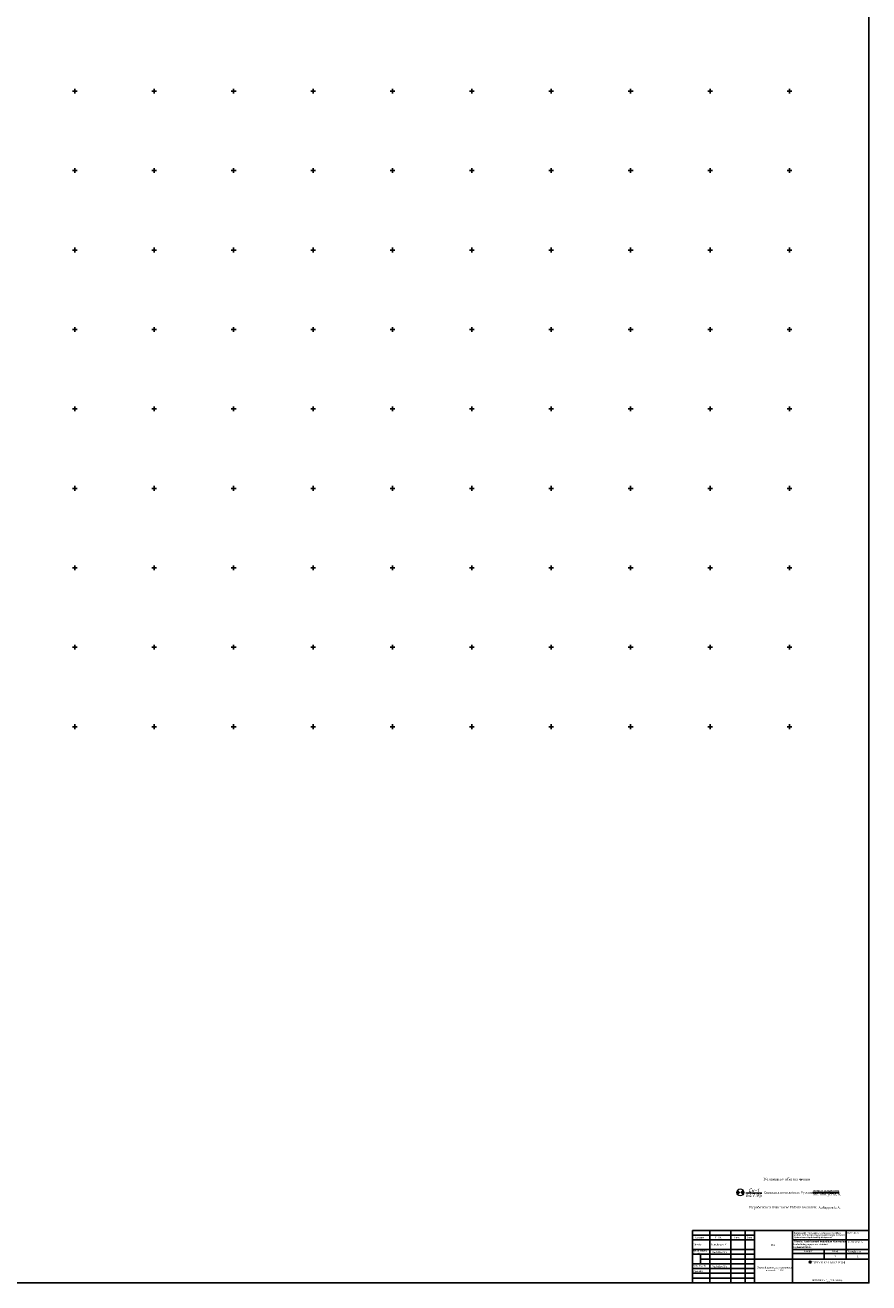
# Model space of a CAD drawing. Header units: metres. Extents: x 707528 to 709248, y 4308395 to 4311045.
# Tile 52 of 104: x 708397 to 708928, y 4308395 to 4309187. Entities that reach past the tile are written whole.
import ezdxf
from ezdxf.enums import TextEntityAlignment as Align

# ---------------------------------------------------------------- set-up
doc = ezdxf.new("R2010")
doc.units = ezdxf.units.M
doc.header["$LTSCALE"] = 0.5
for name, color, linetype in [('(001) Сетка', 92, 'Continuous'), ('(002) Рамка', 7, 'Continuous'), ('(030) Болота', 7, 'Continuous'), ('DECOR_OBJCT_#####_L', 7, 'Continuous'), ('DECOR_OBJCT_#####_T', 7, 'Continuous'), ('Выработки', 250, 'Continuous')]:
    doc.layers.add(name, color=color, linetype=linetype)
doc.layers.add('RELEF_HRZNT_INSCR_B', color=7, linetype='Continuous', true_color=0x000000)
doc.layers.add('TRASSA', color=5, linetype='Continuous', lineweight=60)
doc.styles.add('ETALONEN$0$Topo', font='GARA.TTF')
doc.styles.add('Shtamp', font='tahoma.ttf')
doc.styles.get("Standard").update_dxf_attribs({"font": 'txt.shx'})
doc.styles.add('ГОСТ', font='isocpeui.ttf')
doc.styles.add('Р-131 (Arial Narrow)', font='ARIALN.TTF', dxfattribs={"height": 1})

# ---------------------------------------------------------------- blocks, each defined once
blk = doc.blocks.new('Setka')
at = {"layer": '(001) Сетка'}
for p, q in [((-1.5, 0), (1.5, 0)), ((0, 1.5), (0, -1.5))]:
    blk.add_line(p, q, dxfattribs=at)
blk = doc.blocks.new('HorizntInscr_m1')
at = {"color": 0, "linetype": 'Continuous', "lineweight": -3}
blk.add_wipeout([(-2.1, 1.1), (2.1, 1.1), (2.1, -1.2), (-2.1, -1.2)], dxfattribs=at).dxf.layer = 'RELEF_HRZNT_INSCR_B'
at = {"layer": 'RELEF_HRZNT_INSCR_B', "color": 34, "linetype": 'Continuous', "lineweight": 15, "true_color": 0xa55200, "style": 'Р-131 (Arial Narrow)'}
blk.add_attdef('Visota', text='', height=2, dxfattribs=at).set_placement((0, 0), align=Align.MIDDLE_CENTER)
blk = doc.blocks.new('shzx')
at = {"layer": 'TRASSA', "lineweight": 40}
h = blk.add_hatch(color=6, dxfattribs=at)
h.dxf.hatch_style = 1
h.paths.add_polyline_path([(309713.19, 4326337.59, 0.208082), (309712.62, 4326336.28, 0.208082), (309713.19, 4326334.97), (309714.41, 4326336.28)])
h = blk.add_hatch(color=6, dxfattribs=at)
h.dxf.hatch_style = 1
h.paths.add_polyline_path([(309715.63, 4326337.59), (309714.41, 4326336.28), (309715.63, 4326334.97, 0.208082), (309716.2, 4326336.28, 0.208082)])
at = {"layer": '(030) Болота', "color": 6, "lineweight": 15}
blk.add_circle((309714.41, 4326336.28, 922.25), 1.79, dxfattribs=at)

msp = doc.modelspace()

# ---------------------------------------------------------------- linework, layer by layer
at = {"layer": '(002) Рамка', "color": 0}
msp.add_lwpolyline([(707528.46, 4311045.23), (708928.46, 4311045.23), (708928.46, 4308395.23), (707528.46, 4308395.23)], close=True, dxfattribs=at)
at = {"layer": '(030) Болота', "color": 6, "lineweight": 15, "elevation": -522.51}
msp.add_lwpolyline([(708851.01, 4308451.85), (708861.12, 4308451.85)], dxfattribs=at)
at = {"layer": 'DECOR_OBJCT_#####_L'}
for p, q in [((708817.47, 4308428.23), (708928.46, 4308428.23)), ((708817.47, 4308428.23), (708817.47, 4308395.23)), ((708856.47, 4308395.23), (708856.47, 4308428.23)), ((708928.46, 4308428.23), (708928.46, 4308395.23)), ((708928.46, 4308395.23), (708817.47, 4308395.23))]:
    msp.add_line(p, q, dxfattribs=at)
at = {"layer": 'DECOR_OBJCT_#####_L', "flags": 128}
for points in [[(708817.47, 4308425.23), (708856.47, 4308425.23)], [(708856.47, 4308422.23), (708817.47, 4308422.23)], [(708828.27, 4308395.23), (708828.27, 4308428.23), (708841.47, 4308428.23), (708841.47, 4308395.23)], [(708850.47, 4308428.23), (708850.47, 4308395.23)], [(708856.47, 4308428.23), (708856.47, 4308395.23)], [(708880.47, 4308428.23), (708880.47, 4308395.23)], [(708914.07, 4308410.23), (708914.07, 4308428.23), (708914.07, 4308416.23)], [(708928.46, 4308428.23), (708928.46, 4308395.23)], [(708817.47, 4308416.23), (708856.47, 4308416.23)], [(708900.27, 4308410.23), (708900.27, 4308416.23)], [(708817.47, 4308413.23), (708856.47, 4308413.23)], [(708817.47, 4308407.23), (708856.47, 4308407.23)], [(708822.42, 4308407.23), (708822.42, 4308413.23)], [(708822.42, 4308410.23), (708863.85, 4308410.23)], [(708880.47, 4308410.23), (708856.47, 4308410.23)], [(708817.47, 4308404.23), (708856.47, 4308404.23)], [(708817.47, 4308401.23), (708856.47, 4308401.23)], [(708817.47, 4308398.23), (708856.47, 4308398.23)]]:
    msp.add_lwpolyline(points, dxfattribs=at)
for points in [[(708880.47, 4308422.23), (708928.46, 4308422.23)], [(708880.47, 4308410.23), (708928.46, 4308410.23)]]:
    msp.add_lwpolyline(points, close=True, dxfattribs=at)
at = {"layer": 'DECOR_OBJCT_#####_L'}
msp.add_circle((708891.54, 4308408.34), 0.587, dxfattribs=at)
at = {"layer": 'Выработки', "lineweight": 30, "flags": 128}
msp.add_lwpolyline([(708909.69, 4308451.87), (708893.18, 4308451.87)], dxfattribs=at)

# ---------------------------------------------------------------- block references
at = {"layer": '(001) Сетка'}
for p in [(708428.46, 4309145.23), (708478.46, 4309145.23), (708528.46, 4309145.23), (708578.46, 4309145.23), (708628.46, 4309145.23), (708678.46, 4309145.23), (708728.46, 4309145.23), (708778.46, 4309145.23), (708828.46, 4309145.23), (708878.46, 4309145.23), (708428.46, 4309095.23), (708478.46, 4309095.23), (708528.46, 4309095.23), (708578.46, 4309095.23), (708628.46, 4309095.23), (708678.46, 4309095.23), (708728.46, 4309095.23), (708778.46, 4309095.23), (708828.46, 4309095.23), (708878.46, 4309095.23), (708428.46, 4309045.23), (708478.46, 4309045.23), (708528.46, 4309045.23), (708578.46, 4309045.23), (708628.46, 4309045.23), (708678.46, 4309045.23), (708728.46, 4309045.23), (708778.46, 4309045.23), (708828.46, 4309045.23), (708878.46, 4309045.23), (708428.46, 4308995.23), (708478.46, 4308995.23), (708528.46, 4308995.23), (708578.46, 4308995.23), (708628.46, 4308995.23), (708678.46, 4308995.23), (708728.46, 4308995.23), (708778.46, 4308995.23), (708828.46, 4308995.23), (708878.46, 4308995.23), (708428.46, 4308945.23), (708478.46, 4308945.23), (708528.46, 4308945.23), (708578.46, 4308945.23), (708628.46, 4308945.23), (708678.46, 4308945.23), (708728.46, 4308945.23), (708778.46, 4308945.23), (708828.46, 4308945.23), (708878.46, 4308945.23), (708428.46, 4308895.23), (708478.46, 4308895.23), (708528.46, 4308895.23), (708578.46, 4308895.23), (708628.46, 4308895.23), (708678.46, 4308895.23), (708728.46, 4308895.23), (708778.46, 4308895.23), (708828.46, 4308895.23), (708878.46, 4308895.23), (708428.46, 4308845.23), (708478.46, 4308845.23), (708528.46, 4308845.23), (708578.46, 4308845.23), (708628.46, 4308845.23), (708678.46, 4308845.23), (708728.46, 4308845.23), (708778.46, 4308845.23), (708828.46, 4308845.23), (708878.46, 4308845.23), (708428.46, 4308795.23), (708478.46, 4308795.23), (708528.46, 4308795.23), (708578.46, 4308795.23), (708628.46, 4308795.23), (708678.46, 4308795.23), (708728.46, 4308795.23), (708778.46, 4308795.23), (708828.46, 4308795.23), (708878.46, 4308795.23), (708428.46, 4308745.23), (708478.46, 4308745.23), (708528.46, 4308745.23), (708578.46, 4308745.23), (708628.46, 4308745.23), (708678.46, 4308745.23), (708728.46, 4308745.23), (708778.46, 4308745.23), (708828.46, 4308745.23), (708878.46, 4308745.23)]:
    msp.add_blockref('Setka', p, dxfattribs=at)
at = {"color": 5, "xscale": 1.2, "yscale": 1.2, "zscale": 1.2}
msp.add_blockref('shzx', (337190.19, -883151.37, -1629.21), dxfattribs=at)

# ---------------------------------------------------------------- texts
at = {"layer": '(030) Болота', "color": 6, "style": 'ГОСТ'}
for s, p in [('Ск-1', (708852.71, 4308452.29, -522.51)), ('647.95', (708850.82, 4308449.15, 13.97))]:
    msp.add_text(s, height=2.317, dxfattribs=at).set_placement(p)
at = {"layer": 'DECOR_OBJCT_#####_L', "attachment_point": 1, "style": 'Shtamp'}
for s, insert, char_height, width in [('{\\fTahoma|b0|i0|c0|p34;Lavozim}', (708819.28, 4308424.35), 1.08, 104.6419), ('{\\fTahoma|b0|i0|c0|p34;F.I.SH.}', (708831.64, 4308424.3), 1.08, 104.6419), ('{\\fTahoma|b0|i0|c0|p34;Imzo}', (708843.83, 4308424.3), 1.08, 104.6419), ('{\\fTahoma|b0|i0|c0|p34;Sana}', (708851.65, 4308424.3), 1.08, 104.6419), ('Inventar № ', (708914.79, 4308427.33), 1.08, 12.6672), ("{\\fTahoma|b0|i0|c0|p34;M.O'.}", (708866.79, 4308419.51), 1.08, 104.6419), ('{\\fTahoma|b0|i0|c0|p34;Bosqich}', (708887.78, 4308415.78), 1.08, 104.6419), ('{\\fTahoma|b0|i0|c0|p34;Varaq}', (708905.15, 4308415.78), 1.08, 104.6419), ('Tahrirlovchi', (708817.91, 4308406.41), 1.08, 104.6453), ('\\pxqc;{\\fTimes New Roman|b0|i0|c204|p18;Карта фактического материала\\Pмасштаба: 1:500}                        ', (708858.3, 4308405.52), 1.08, 21.5271), ('{\\fTahoma|b0|i0|c0|p34;C}', (708891.21, 4308408.71), 0.7369, 125.6302), ('"{\\fTimes New Roman|b0|i0|c204|p18;\\H1x;DAVR ENJ GEO}" MCHJ ', (708892.91, 4308408.85), 1.3264, 125.2963), ('{\\fTahoma|b0|i0|c204|p34;1}', (708906.77, 4308412.49), 1.08, 104.6453), ('Operator', (708817.91, 4308403.21), 1.08, 104.6453), ('Toshkent sh. "___" 08. 2026y.', (708892.38, 4308397.47), 1.08, 104.6419)]:
    msp.add_mtext(s, dxfattribs=dict(at, insert=insert, char_height=char_height, width=width))
at = {"layer": 'DECOR_OBJCT_#####_L', "char_height": 1.08, "attachment_point": 1, "line_spacing_factor": 0.8, "style": 'Shtamp'}
for s, insert, width in [('MKTB yetakchi mutax.', (708817.89, 4308416), 12.6087), ('Direktor', (708817.92, 4308419.85), 9.9925)]:
    msp.add_mtext(s, dxfattribs=dict(at, insert=insert, width=width))
at = {"layer": 'DECOR_OBJCT_#####_L', "insert": (708903.39, 4308402.35), "char_height": 0.0012, "width": 13.9906, "attachment_point": 5}
msp.add_mtext('{\\fTahoma|b0|i0|c204|p34;\\C255;\\c16777215;"\\fTahoma|b0|i0|c0|p34;RALEX\\fTahoma|b0|i0|c204|p34;"}', dxfattribs=at)
at = {"layer": 'DECOR_OBJCT_#####_T', "attachment_point": 1, "style": 'Shtamp'}
for s, insert, char_height, width in [(' {\\fTimes New Roman|b1|i0|c0|p18;Obyekt: Kasbi tumani hududidan Renovasiya hududining oqova suv tizimini  loyihalashtirish. }', (708881, 4308421.84), 1.08, 32.6755), ('{\\fTimes New Roman|b1|i0|c0|p18;Buyurtmachi: \\C250;\\c3355443;"Suv taminoti va Oqova suv obyektlari qurilishi bo\'yicha injiniring kompaniyasi unitar korxonasi Qashqadaryo viloyati hududiy boshqarmasi"}', (708881.27, 4308427.11), 0.84, 32.3864), ('{\\W0.9;Nurullayev.M.}', (708829.2, 4308419.94), 1.2, 99.8719), ('{\\W0.9; Rashidov Sh.}', (708829.2, 4308415.22), 1.2, 99.8719), ('{\\W0.9; Rashidov Sh.}', (708829.2, 4308406.22), 1.2, 99.8719)]:
    msp.add_mtext(s, dxfattribs=dict(at, insert=insert, char_height=char_height, width=width))
at = {"layer": 'Выработки', "lineweight": 30, "style": 'ETALONEN$0$Topo'}
for s, p in [('Скважина колонкового бурения', (708862.28, 4308451.43, -342.17)), ('номер скважины', (708893.46, 4308452.62, -342.17)), ('абс. отм. устья, м.', (708893.4, 4308450.24, -342.17)), ('Выработки на план нанёс PhD по геологии:  ', (708853.11, 4308442.05)), ('Хайдаров Б.Х.', (708896.65, 4308441.94))]:
    msp.add_text(s, height=1.5072, dxfattribs=at).set_placement(p)
at = {"layer": 'Выработки', "color": 0, "insert": (708861.92, 4308461.43), "char_height": 1.9656, "width": 509.5795, "attachment_point": 1}
msp.add_mtext('{\\fTimes New Roman|b0|i0|c204|p18;Условные обозначения}', dxfattribs=at)

# ---------------------------------------------------------------- next in the draw order: block references
at = {"layer": 'RELEF_HRZNT_INSCR_B', "color": 18, "true_color": 0x000000, "xscale": 0.6, "yscale": 0.6, "zscale": 0.6, "rotation": 99.55318386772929}
msp.add_blockref('HorizntInscr_m1', (708922.53, 4308415.82), dxfattribs=at)

# ---------------------------------------------------------------- next in the draw order: linework, layer by layer
at = {"layer": 'DECOR_OBJCT_#####_L', "flags": 128}
msp.add_lwpolyline([(708880.47, 4308416.23), (708928.46, 4308416.23)], close=True, dxfattribs=at)
msp.add_lwpolyline([(708880.47, 4308413.61), (708928.46, 4308413.61)], dxfattribs=at)

# ---------------------------------------------------------------- next in the draw order: texts
at = {"layer": 'DECOR_OBJCT_#####_L', "char_height": 1.08, "attachment_point": 1, "style": 'Shtamp'}
for s, insert, width in [('{\\fTahoma|b0|i0|c0|p34;Varaqlar soni}', (708915.09, 4308415.61), 104.6419), ('1', (708921.09, 4308412.4), 104.6453)]:
    msp.add_mtext(s, dxfattribs=dict(at, insert=insert, width=width))
at = {"layer": 'DECOR_OBJCT_#####_T', "insert": (708915.31, 4308421.65), "char_height": 1.08, "width": 10.9753, "attachment_point": 1, "style": 'Shtamp'}
msp.add_mtext('Shartnoma  №', dxfattribs=at)

doc.saveas('drawing.dxf')
